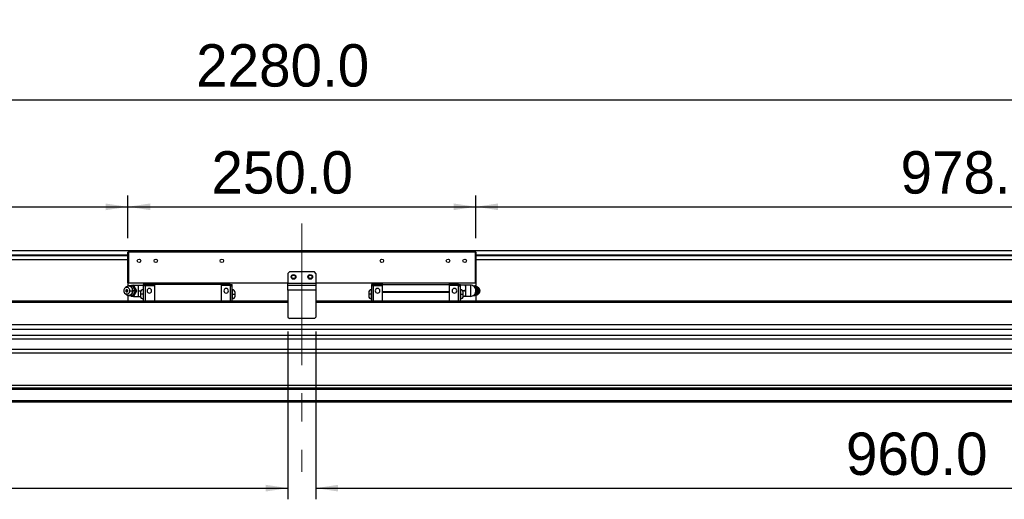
# Model space of a CAD drawing. Header units: millimetres. Extents: x 40 to 3320, y 40 to 2336.
# Tile 5 of 8: x 1153 to 1860, y 1128 to 1473. Entities that reach past the tile are written whole.
import ezdxf

# ---------------------------------------------------------------- set-up
doc = ezdxf.new("R2010")
doc.units = ezdxf.units.MM
doc.header["$LTSCALE"] = 8
doc.linetypes.add('CENTERX2', pattern=[20.32, 12.7, -2.54, 2.54, -2.54])
doc.layers.add('DIMNS', color=7, linetype='Continuous')
doc.styles.add('SLDTEXTSTYLE0', font='Gothic.ttf', dxfattribs={"width": 0.913})
doc.styles.add('SLDTEXTSTYLE7', font='txt')
doc.dimstyles.new('SLDDIMSTYLE3', dxfattribs={"dimtxt": 30.4, "dimasz": 16, "dimexe": 0, "dimexo": 0.0625, "dimgap": 7.6, "dimtad": 2, "dimdec": 1, "dimrnd": 1e-09, "dimzin": 4, "dimdsep": 46, "dimtxsty": 'SLDTEXTSTYLE7', "dimsah": 1, "dimcen": 0.09, "dimadec": 0, "dimazin": 1, "dimtfac": 1, "dimtdec": 1, "dimtofl": 0, "dimtmove": 0, "dimatfit": 3, "dimfxl": 0, "dimfrac": 2, "dimtolj": 1, "dimtzin": 12, "dimarcsym": 0})

# ---------------------------------------------------------------- blocks, each defined once
blk = doc.blocks.new('SW_NOTE_7')
at = {"layer": 'DIMNS', "color": 0, "insert": (-429.63, 12.02), "char_height": 25.4, "attachment_point": 2, "style": 'SLDTEXTSTYLE0'}
blk.add_mtext('steel belt protection belt shall be greater than 2mm', dxfattribs=at)
blk = doc.blocks.new('_D_13')
at = {"layer": 'DIMNS'}
for p, q in [((215.32, 1285.83), (215.32, 1423.31)), ((2495.32, 1285.83), (2495.32, 1423.31)), ((215.32, 1415.31), (2495.32, 1415.31))]:
    blk.add_line(p, q, dxfattribs=at)
for points in [[(215.32, 1415.31), (231.32, 1412.91), (231.32, 1417.71)], [(2495.32, 1415.31), (2479.32, 1417.71), (2479.32, 1412.91)]]:
    blk.add_solid(points, dxfattribs=at)
at = {"layer": 'DIMNS', "insert": (1279.35, 1455.2), "char_height": 30.4, "attachment_point": 1, "style": 'SLDTEXTSTYLE7'}
blk.add_mtext('2280.0', dxfattribs=at)
blk = doc.blocks.new('_D_14')
at = {"layer": 'DIMNS'}
for p, q in [((252.32, 1306.33), (252.32, 1346.43)), ((1230.32, 1316.03), (1230.32, 1346.43)), ((252.32, 1338.43), (1230.32, 1338.43))]:
    blk.add_line(p, q, dxfattribs=at)
for points in [[(252.32, 1338.43), (268.32, 1336.03), (268.32, 1340.83)], [(1230.32, 1338.43), (1214.32, 1340.83), (1214.32, 1336.03)]]:
    blk.add_solid(points, dxfattribs=at)
at = {"layer": 'DIMNS', "char_height": 30.4, "attachment_point": 1, "style": 'SLDTEXTSTYLE7'}
for s, insert in [('=T/2+18mm', (598.1, 1378.31)), ('978.0', (501.24, 1378.31))]:
    blk.add_mtext(s, dxfattribs=dict(at, insert=insert))
blk = doc.blocks.new('_D_15')
at = {"layer": 'DIMNS'}
for p, q in [((1230.32, 1316.03), (1230.32, 1346.47)), ((1480.32, 1316.03), (1480.32, 1346.47)), ((1230.32, 1338.47), (1480.32, 1338.47))]:
    blk.add_line(p, q, dxfattribs=at)
for points in [[(1230.32, 1338.47), (1246.32, 1336.07), (1246.32, 1340.87)], [(1480.32, 1338.47), (1464.32, 1340.87), (1464.32, 1336.07)]]:
    blk.add_solid(points, dxfattribs=at)
at = {"layer": 'DIMNS', "insert": (1290.32, 1378.36), "char_height": 30.4, "attachment_point": 1, "style": 'SLDTEXTSTYLE7'}
blk.add_mtext('250.0', dxfattribs=at)
blk = doc.blocks.new('_D_16')
at = {"layer": 'DIMNS'}
for p, q in [((1480.32, 1316.03), (1480.32, 1346.47)), ((2458.32, 1306.33), (2458.32, 1346.47)), ((1480.32, 1338.47), (2458.32, 1338.47))]:
    blk.add_line(p, q, dxfattribs=at)
for points in [[(1480.32, 1338.47), (1496.32, 1336.07), (1496.32, 1340.87)], [(2458.32, 1338.47), (2442.32, 1340.87), (2442.32, 1336.07)]]:
    blk.add_solid(points, dxfattribs=at)
at = {"layer": 'DIMNS', "char_height": 30.4, "attachment_point": 1, "style": 'SLDTEXTSTYLE7'}
for s, insert in [('=T/2+18mm', (1882.36, 1378.36)), ('978.0', (1785.5, 1378.36))]:
    blk.add_mtext(s, dxfattribs=dict(at, insert=insert))
blk = doc.blocks.new('_D_17')
at = {"layer": 'DIMNS'}
for p, q in [((1345.32, 1249.01), (1345.32, 1128.44)), ((385.32, 1242.01), (385.32, 1128.44)), ((385.32, 1136.44), (1345.32, 1136.44))]:
    blk.add_line(p, q, dxfattribs=at)
for points in [[(385.32, 1136.44), (401.32, 1134.04), (401.32, 1138.84)], [(1345.32, 1136.44), (1329.32, 1138.84), (1329.32, 1134.04)]]:
    blk.add_solid(points, dxfattribs=at)
at = {"layer": 'DIMNS', "insert": (780.57, 1176.33), "char_height": 30.4, "attachment_point": 1, "style": 'SLDTEXTSTYLE7'}
blk.add_mtext('960.0', dxfattribs=at)
blk = doc.blocks.new('_D_18')
at = {"layer": 'DIMNS'}
for p, q in [((1365.32, 1249.01), (1365.32, 1128.44)), ((2325.32, 1242.01), (2325.32, 1128.44)), ((1365.32, 1136.44), (2325.32, 1136.44))]:
    blk.add_line(p, q, dxfattribs=at)
for points in [[(1365.32, 1136.44), (1381.32, 1134.04), (1381.32, 1138.84)], [(2325.32, 1136.44), (2309.32, 1138.84), (2309.32, 1134.04)]]:
    blk.add_solid(points, dxfattribs=at)
at = {"layer": 'DIMNS', "insert": (1746.27, 1176.33), "char_height": 30.4, "attachment_point": 1, "style": 'SLDTEXTSTYLE7'}
blk.add_mtext('960.0', dxfattribs=at)

msp = doc.modelspace()

# ---------------------------------------------------------------- linework, layer by layer
at = {"color": 7, "linetype": 'Continuous', "lineweight": 25}
for p, q in [((248.32285, 1307.0158285), (2462.3228367, 1307.0158285)), ((1230.622841, 1306.165829), (1230.3228433, 1305.8658239)), ((1230.622841, 1305.8658239), (1230.3228433, 1305.8658239)), ((1230.3228433, 1283.9658257), (1230.3228433, 1305.8658239)), ((1230.622841, 1306.165829), (1480.0228457, 1306.165829)), ((1230.622841, 1306.165829), (1230.622841, 1305.8658239)), ((1230.622841, 1305.8658239), (1230.622841, 1283.9658257)), ((1480.0228457, 1305.8658239), (1230.622841, 1305.8658239)), ((1480.0228457, 1306.165829), (1480.0228457, 1305.8658239)), ((1480.3228433, 1305.8658239), (1480.0228457, 1306.165829)), ((1480.3228433, 1305.8658239), (1480.0228457, 1305.8658239)), ((1480.0228457, 1283.9658257), (1480.0228457, 1305.8658239)), ((1480.3228433, 1305.8658239), (1480.3228433, 1283.9658257)), ((248.32285, 1300.5158302), (1230.3228433, 1300.5158302)), ((1480.3228433, 1300.5158302), (2462.3228367, 1300.5158302)), ((1346.3228437, 1291.6658294), (1345.3228436, 1290.6658348)), ((1345.3228436, 1290.6658348), (1345.3228436, 1283.6658356)), ((1364.3228429, 1291.6658294), (1346.3228437, 1291.6658294)), ((1365.3228431, 1290.6658348), (1364.3228429, 1291.6658294)), ((1365.3228431, 1290.6658348), (1365.3228431, 1283.6658356)), ((1230.3228433, 1283.9658257), (1230.622841, 1283.6658281)), ((1230.622841, 1283.9658257), (1230.3228433, 1283.9658257)), ((1230.3228433, 1283.9658257), (1230.3228433, 1281.6658241)), ((1232.2602178, 1281.6658241), (1230.4568197, 1281.6658241)), ((1230.622841, 1283.9658257), (1345.3228436, 1283.9658257)), ((1230.622841, 1283.9658257), (1230.622841, 1283.6658281)), ((1345.3228436, 1283.6658281), (1230.622841, 1283.6658281)), ((1234.1769989, 1281.6658241), (1232.2602178, 1281.6658241)), ((1234.1769989, 1281.6658241), (1234.8841558, 1281.6658241)), ((1234.1769989, 1281.6658241), (1235.0503559, 1279.9158242)), ((1234.2228423, 1282.1658251), (1237.6478369, 1282.1658251)), ((1235.8708884, 1279.9158242), (1234.8841558, 1281.6658241)), ((1237.8228436, 1280.1658285), (1237.9886489, 1282.1658251)), ((1237.8228436, 1280.1658285), (1237.8228436, 1282.1658251)), ((1237.9886489, 1282.1658251), (1241.3228433, 1282.1658251)), ((1242.8228463, 1282.7658278), (1241.3228433, 1282.7658278)), ((1241.3228433, 1282.7658278), (1241.3228433, 1281.8258253)), ((1242.8228463, 1281.8258253), (1241.3228433, 1281.8258253)), ((1241.3228433, 1281.8258253), (1241.3228433, 1270.6658316)), ((1242.8228463, 1282.8658295), (1242.8228463, 1281.9158283)), ((1242.8228463, 1282.8658295), (1249.3228446, 1282.8658295)), ((1242.8228463, 1281.9158283), (1242.8228463, 1270.6658241)), ((1242.8228463, 1281.9158283), (1249.3228446, 1281.9158283)), ((1249.3228446, 1283.6658281), (1249.3228446, 1282.6658261)), ((1297.322845, 1282.6658261), (1249.3228446, 1282.6658261)), ((1249.3228446, 1282.6658261), (1249.3228446, 1270.6658316)), ((1297.322845, 1283.6658281), (1297.322845, 1282.6658261)), ((1303.8228433, 1282.8658295), (1297.322845, 1282.8658295)), ((1297.322845, 1282.6658261), (1297.322845, 1270.6658316)), ((1303.8228433, 1281.9158283), (1297.322845, 1281.9158283)), ((1303.8228433, 1282.8658295), (1303.8228433, 1281.9158283)), ((1303.8228433, 1282.7658278), (1305.3228426, 1282.7658278)), ((1303.8228433, 1281.9158283), (1303.8228433, 1270.6658241)), ((1303.8228433, 1281.8258253), (1305.3228426, 1281.8258253)), ((1305.3228426, 1281.8258253), (1305.3228426, 1282.7658278)), ((1305.3228426, 1270.6658241), (1305.3228426, 1281.8258253)), ((1345.3228436, 1283.6658356), (1365.3228431, 1283.6658356)), ((1345.3228436, 1282.1658325), (1345.3228436, 1283.6658356)), ((1345.3228436, 1278.6658329), (1345.3228436, 1282.1658325)), ((1345.3228436, 1282.1658325), (1365.3228431, 1282.1658325)), ((1365.3228431, 1283.9658257), (1480.0228457, 1283.9658257)), ((1365.3228431, 1283.6658356), (1365.3228431, 1282.1658325)), ((1480.0228457, 1283.6658281), (1365.3228431, 1283.6658281)), ((1365.3228431, 1282.1658325), (1365.3228431, 1278.6658329)), ((1406.8228434, 1282.7658278), (1405.3228441, 1282.7658278)), ((1405.3228441, 1282.7658278), (1405.3228441, 1281.8258253)), ((1406.8228434, 1281.8258253), (1405.3228441, 1281.8258253)), ((1405.3228441, 1281.8258253), (1405.3228441, 1270.6658316)), ((1406.8228434, 1281.9158283), (1406.8228434, 1282.8658295)), ((1406.8228434, 1282.8658295), (1413.3228417, 1282.8658295)), ((1406.8228434, 1270.6658241), (1406.8228434, 1281.9158283)), ((1406.8228434, 1281.9158283), (1413.3228417, 1281.9158283)), ((1413.3228417, 1282.6658261), (1413.3228417, 1283.6658281)), ((1413.3228417, 1277.6658308), (1413.3228417, 1282.6658261)), ((1413.3228417, 1282.6658261), (1461.3228421, 1282.6658261)), ((1461.3228421, 1282.6658261), (1461.3228421, 1283.6658281)), ((1467.8228404, 1282.8658295), (1461.3228421, 1282.8658295)), ((1461.3228421, 1277.6658308), (1461.3228421, 1282.6658261)), ((1467.8228404, 1281.9158283), (1461.3228421, 1281.9158283)), ((1467.8228404, 1281.9158283), (1467.8228404, 1282.8658295)), ((1467.8228404, 1282.7658278), (1469.3228434, 1282.7658278)), ((1467.8228404, 1270.6658241), (1467.8228404, 1281.9158283)), ((1467.8228404, 1281.8258253), (1469.3228434, 1281.8258253)), ((1469.3228434, 1281.8258253), (1469.3228434, 1282.7658278)), ((1472.6570378, 1282.1658251), (1469.3228434, 1282.1658251)), ((1469.3228434, 1270.6658241), (1469.3228434, 1281.8258253)), ((1472.6570378, 1282.1658251), (1472.822843, 1280.1658285)), ((1472.822843, 1282.1658251), (1472.822843, 1280.1658285)), ((1476.4228444, 1282.1658251), (1472.9978497, 1282.1658251)), ((1478.2259668, 1281.6658241), (1479.48171, 1281.6658241)), ((1479.48171, 1281.6658241), (1480.3550596, 1279.9158242)), ((1480.188867, 1281.6658241), (1479.48171, 1281.6658241)), ((1480.0228457, 1283.9658257), (1480.0228457, 1283.6658281)), ((1480.3228433, 1283.9658257), (1480.0228457, 1283.9658257)), ((1480.3228433, 1283.9658257), (1480.0228457, 1283.6658281)), ((1481.1755921, 1279.9158242), (1480.188867, 1281.6658241)), ((1480.3228433, 1283.9658257), (1480.3228433, 1281.4282176)), ((1228.510877, 1280.4535103), (1227.9279883, 1279.7960412)), ((1227.9279883, 1276.535615), (1228.510877, 1275.8781385)), ((1229.8568989, 1275.0085962), (1230.3228433, 1274.9300075)), ((1230.3228433, 1274.6658248), (1230.3228433, 1270.6658316)), ((1232.2602178, 1274.6658248), (1230.4568197, 1274.6658248)), ((1231.649218, 1278.1658244), (1233.732907, 1278.1658244)), ((1234.1769989, 1274.6658248), (1232.2602178, 1274.6658248)), ((1235.0503559, 1276.4158246), (1234.1769989, 1274.6658248)), ((1234.1769989, 1274.6658248), (1234.8841558, 1274.6658248)), ((1234.2228423, 1274.1658238), (1237.6478369, 1274.1658238)), ((1234.8841558, 1274.6658248), (1235.8708884, 1276.4158246)), ((1235.0503559, 1279.9158242), (1236.037081, 1278.1658244)), ((1236.037081, 1278.1658244), (1235.0503559, 1276.4158246)), ((1236.7442454, 1278.1658244), (1235.8708884, 1279.9158242)), ((1235.8708884, 1276.4158246), (1236.7442454, 1278.1658244)), ((1236.037081, 1278.1658244), (1236.7442454, 1278.1658244)), ((1237.9886489, 1278.1658244), (1237.8228436, 1280.1658285)), ((1237.8228436, 1276.1658278), (1237.8228436, 1280.1658285)), ((1237.8228436, 1276.1658278), (1237.9886489, 1278.1658244)), ((1237.9886489, 1274.1658238), (1237.8228436, 1276.1658278)), ((1237.8228436, 1274.1658238), (1237.8228436, 1276.1658278)), ((1237.9886489, 1278.1658244), (1239.7103961, 1278.1658244)), ((1237.9886489, 1274.1658238), (1239.3287773, 1274.1658238)), ((1239.3228467, 1277.0158273), (1239.3228467, 1275.6658268)), ((1239.3228467, 1275.6658268), (1239.3228467, 1274.3158263)), ((1241.3228433, 1278.9158297), (1241.2228416, 1278.9158297)), ((1241.3228433, 1275.6658268), (1241.2228416, 1275.6658268)), ((1305.4228443, 1278.9158297), (1305.3228426, 1278.9158297)), ((1305.3228426, 1275.6658268), (1305.4228443, 1275.6658268)), ((1307.3228429, 1275.6658268), (1307.3228429, 1277.0158273)), ((1307.3228429, 1274.3158263), (1307.3228429, 1275.6658268)), ((1365.3228431, 1278.6658329), (1345.3228436, 1278.6658329)), ((1345.3228436, 1278.6658329), (1345.3228436, 1259.1658306)), ((1365.3228431, 1278.6658329), (1365.3228431, 1259.1658306)), ((1403.3228438, 1277.0158273), (1403.3228438, 1275.6658268)), ((1403.3228438, 1275.6658268), (1403.3228438, 1274.3158263)), ((1405.3228441, 1278.9158297), (1405.2228424, 1278.9158297)), ((1405.3228441, 1275.6658268), (1405.2228424, 1275.6658268)), ((1413.3228417, 1277.2658241), (1413.3228417, 1277.6658308)), ((1413.3228417, 1277.6658308), (1461.3228421, 1277.6658308)), ((1413.3228417, 1277.2658241), (1461.3228421, 1277.2658241)), ((1413.3228417, 1270.6658316), (1413.3228417, 1277.2658241)), ((1461.3228421, 1277.2658241), (1461.3228421, 1277.6658308)), ((1461.3228421, 1270.6658316), (1461.3228421, 1277.2658241)), ((1469.4228451, 1278.9158297), (1469.3228434, 1278.9158297)), ((1469.3228434, 1275.6658268), (1469.4228451, 1275.6658268)), ((1472.6570378, 1278.1658244), (1470.9352906, 1278.1658244)), ((1472.6570378, 1274.1658238), (1471.3169093, 1274.1658238)), ((1471.32284, 1275.6658268), (1471.32284, 1277.0158273)), ((1471.32284, 1274.3158263), (1471.32284, 1275.6658268)), ((1472.822843, 1280.1658285), (1472.6570378, 1278.1658244)), ((1472.6570378, 1278.1658244), (1472.822843, 1276.1658278)), ((1472.822843, 1276.1658278), (1472.6570378, 1274.1658238)), ((1472.822843, 1280.1658285), (1472.822843, 1276.1658278)), ((1472.822843, 1276.1658278), (1472.822843, 1274.1658238)), ((1476.4228444, 1274.1658238), (1472.9978497, 1274.1658238)), ((1478.348365, 1274.6658248), (1479.48171, 1274.6658248)), ((1480.3550596, 1276.4158246), (1479.48171, 1274.6658248)), ((1480.188867, 1274.6658248), (1479.48171, 1274.6658248)), ((1480.188867, 1274.6658248), (1481.1755921, 1276.4158246)), ((1480.3228433, 1274.9034387), (1480.3228433, 1270.6658316)), ((1480.3550596, 1279.9158242), (1481.3417996, 1278.1658244)), ((1481.3417996, 1278.1658244), (1480.3550596, 1276.4158246)), ((1482.0489491, 1278.1658244), (1481.1755921, 1279.9158242)), ((1481.1755921, 1276.4158246), (1482.0489491, 1278.1658244)), ((1482.0489491, 1278.1658244), (1481.3417996, 1278.1658244)), ((1482.7176984, 1279.7960412), (1482.1348096, 1280.4535103)), ((1482.1348096, 1275.8781385), (1482.7176984, 1276.535615)), ((1483.3228494, 1278.1658244), (1482.983997, 1278.1658244)), ((1230.3228433, 1270.6670833), (227.3228224, 1270.6670833)), ((1345.3228436, 1270.6658316), (227.3228224, 1270.6658316)), ((1241.2228416, 1272.4158239), (1241.3228433, 1272.4158239)), ((1305.3228426, 1272.4158239), (1305.4228443, 1272.4158239)), ((2483.3228643, 1270.6658316), (1365.3228431, 1270.6658316)), ((1405.2228424, 1272.4158239), (1405.3228441, 1272.4158239)), ((1469.3228434, 1272.4158239), (1469.4228451, 1272.4158239)), ((2483.3228643, 1270.6670833), (1480.3228433, 1270.6670833)), ((2277.8228576, 1253.66272), (432.822829, 1253.66272)), ((1345.3228436, 1259.1658306), (1346.3228437, 1258.1658323)), ((1364.3228429, 1258.1658323), (1346.3228437, 1258.1658323)), ((1364.3228429, 1258.1658323), (1365.3228431, 1259.1658306)), ((2483.3228643, 1246.0019809), (227.3228224, 1246.0019809)), ((2277.8228576, 1250.2627221), (432.822829, 1250.2627221)), ((2483.3228643, 1243.4039038), (227.3228224, 1243.4039038)), ((2483.3228643, 1235.8983491), (227.3228224, 1235.8983491)), ((2483.3228643, 1233.3002758), (227.3228224, 1233.3002758)), ((2483.3228643, 1210.1658272), (227.3228224, 1210.1658272)), ((2483.3228643, 1208.1658269), (227.3228224, 1208.1658269)), ((2483.3228643, 1207.1658277), (227.3228224, 1207.1658277)), ((2483.3228643, 1199.1658272), (227.3228224, 1199.1658272)), ((2483.3228643, 1198.1658272), (227.3228224, 1198.1658272))]:
    msp.add_line(p, q, dxfattribs=at)
at = {"color": 8, "linetype": 'Continuous', "lineweight": 25}
for p, q in [((248.32285, 1304.0158299), (1230.3228433, 1304.0158299)), ((248.32285, 1303.5158288), (1230.3228433, 1303.5158288)), ((1480.3228433, 1304.0158299), (2462.3228367, 1304.0158299)), ((1480.3228433, 1303.5158288), (2462.3228367, 1303.5158288)), ((1241.2228416, 1278.9158297), (1241.2228416, 1275.6658268)), ((1241.2228416, 1275.6658268), (1241.2228416, 1272.4158239)), ((1305.4228443, 1275.6658268), (1305.4228443, 1278.9158297)), ((1305.4228443, 1272.4158239), (1305.4228443, 1275.6658268)), ((1405.2228424, 1278.9158297), (1405.2228424, 1275.6658268)), ((1405.2228424, 1275.6658268), (1405.2228424, 1272.4158239)), ((1469.4228451, 1275.6658268), (1469.4228451, 1278.9158297)), ((1469.4228451, 1272.4158239), (1469.4228451, 1275.6658268)), ((1345.3228436, 1269.6658295), (227.3228224, 1269.6658295)), ((2483.3228643, 1269.6658295), (1365.3228431, 1269.6658295))]:
    msp.add_line(p, q, dxfattribs=at)
at = {"color": 7, "linetype": 'Continuous', "lineweight": 25, "flags": 128}
for points in [[(1234.2215682, 1282.1658251), (1232.9854946, 1281.9696364), (1232.3454673, 1281.6978913)], [(1232.210217, 1274.7090456), (1232.9885791, 1274.3610141), (1234.2248092, 1274.1658312)], [(1483.3228494, 1278.1658244), (1483.1581767, 1279.0651318), (1482.7176984, 1279.7960412)], [(1482.7176984, 1276.535615), (1483.1581767, 1277.2665244), (1483.3228494, 1278.1658244)]]:
    msp.add_lwpolyline(points, dxfattribs=at)
at = {"color": 7, "linetype": 'Continuous', "lineweight": 25}
for centre, radius in [((1238.3228433, 1299.6658272), 1.25), ((1250.3228433, 1299.6658272), 1.25), ((1297.8228433, 1299.6658272), 1.25), ((1412.8228433, 1299.6658272), 1.25), ((1460.3228433, 1299.6658272), 1.25), ((1472.3228433, 1299.6658272), 1.25), ((1349.3228433, 1288.1658322), 1.7), ((1349.3228433, 1288.1658272), 1.25), ((1361.3228433, 1288.1658322), 1.7), ((1361.3228433, 1288.1658272), 1.25)]:
    msp.add_circle(centre, radius, dxfattribs=at)
for centre, radius, start, end in [((1230.712239, 1278.3745649), 3.0278719, 356.04691166, 136.6382099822), ((1232.2627523, 1278.6714167), 2.9944084, 90.0484947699, 110.9250601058), ((1232.2054591, 1278.4792697), 3.1870248, 26.7918756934, 89.0155082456), ((1476.4228433, 1278.1658272), 4, 0, 90.0182461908), ((1477.4240102, 1278.397453), 3.300985, 27.385507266, 66.3997353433), ((1479.0681028, 1278.2082223), 3.0560039, 359.2050731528, 56.4134379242), ((1479.7172585, 1278.2509294), 3.2678469, 358.5076691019, 68.8674351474), ((1229.4860276, 1278.3101848), 2.168002, 356.1820306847, 183.8179693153), ((1229.4860276, 1278.0214709), 2.1680015, 176.1822121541, 3.8177878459), ((1230.7322814, 1277.9113337), 3.0113983, 222.467078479, 4.8477998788), ((1229.4860314, 1278.2167595), 0.7649426, 356.1820338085, 183.8179661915), ((1229.4860314, 1278.1148916), 0.7649425, 176.182205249, 3.817794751), ((1232.2629562, 1277.6617587), 2.9959352, 248.3850029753, 269.9476296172), ((1232.2054396, 1277.8524101), 3.1870562, 270.984831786, 333.2077842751), ((1231.7479227, 1278.1730538), 3.7340748, 359.8890718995, 27.8216474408), ((1231.747851, 1278.1586127), 3.7341464, 332.1786257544, 0.1106549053), ((1241.2228433, 1277.0158272), 1.9, 90, 180), ((1241.2228433, 1274.3158272), 1.9, 180, 270), ((1245.7228433, 1278.1658272), 1.65, 0, 180), ((1245.7228433, 1278.1658272), 1.65, 180, 0), ((1300.9228433, 1278.1658272), 1.65, 0, 180), ((1300.9228433, 1278.1658272), 1.65, 180, 0), ((1305.4228433, 1277.0158272), 1.9, 0, 90), ((1305.4228433, 1274.3158272), 1.9, 270, 360), ((1405.2228433, 1277.0158272), 1.9, 90, 180), ((1405.2228433, 1274.3158272), 1.9, 180, 270), ((1409.7228433, 1278.1658272), 1.65, 0, 180), ((1409.7228433, 1278.1658272), 1.65, 180, 0), ((1464.9228433, 1278.1658272), 1.65, 0, 180), ((1464.9228433, 1278.1658272), 1.65, 180, 0), ((1469.4228433, 1277.0158272), 1.9, 0, 90), ((1469.4228433, 1274.3158272), 1.9, 270, 360), ((1476.4228433, 1278.1658272), 4, 270.0281472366, 0), ((1477.4237227, 1277.934503), 3.3013816, 293.6027029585, 332.6120544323), ((1477.0300049, 1278.1658244), 3.7574578, 332.2418509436, 27.7581490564), ((1479.1073618, 1278.1031417), 3.017102, 302.6427886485, 1.1904508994), ((1479.7176882, 1278.0805759), 3.2674211, 291.0413976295, 1.4950420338)]:
    msp.add_arc(centre, radius, start, end, dxfattribs=at)
for points, knots in [([(1234.0362425, 1278.1662118), (1234.0258608, 1278.4448136), (1234.0023956, 1279.0745257), (1233.5868359, 1279.9886229), (1232.8907358, 1280.7905256), (1231.9668984, 1281.3306256), (1230.9509635, 1281.5172614), (1230.1862328, 1281.4841916), (1229.834006, 1281.3126366), (1229.7840919, 1281.2883255)], [0, 0, 0, 0, 0.1339564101, 0.302776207, 0.4733581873, 0.6432110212, 0.810065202, 0.9730842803, 1, 1, 1, 1]), ([(1476.4228444, 1282.1658251), (1476.4228444, 1282.1056983), (1476.4228444, 1281.9854448), (1476.4228444, 1281.0604485), (1476.4228444, 1279.7382709), (1476.4228444, 1278.1658265), (1476.4228444, 1276.5933823), (1476.4228444, 1275.2712008), (1476.4228444, 1274.3462041), (1476.4228444, 1274.2259505), (1476.4228444, 1274.1658238)], [0, 0, 0, 0, 0.1249999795, 0.2500000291, 0.3749998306, 0.5000000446, 0.6249996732, 0.7499999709, 0.8750000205, 1, 1, 1, 1]), ([(1480.9019323, 1281.2893313), (1480.8887201, 1281.2966251), (1480.7154712, 1281.3922667), (1480.5113749, 1281.3971437), (1480.3228433, 1281.4016488)], [0, 0, 0, 0, 0.0762611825, 1, 1, 1, 1]), ([(1229.3883468, 1278.1658244), (1229.2569938, 1278.1658244), (1228.9942849, 1278.1658244), (1228.8132866, 1278.1658244), (1228.7227864, 1278.1658244)], [0, 0, 0, 0, 0.4999942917, 1, 1, 1, 1]), ([(1229.3883468, 1278.1658244), (1229.5283719, 1278.1658244), (1229.8084275, 1278.1658244), (1230.1023248, 1278.1658244), (1230.2492763, 1278.1658244)], [0, 0, 0, 0, 0.499990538, 1, 1, 1, 1]), ([(1230.6368108, 1274.8770562), (1230.6900747, 1274.8669778), (1231.0728466, 1274.7945515), (1231.8018, 1274.9697799), (1232.6954999, 1275.3977309), (1233.418747, 1276.099125), (1233.8813695, 1276.9762241), (1234.0903539, 1277.7038365), (1234.0438171, 1278.1014878), (1234.0362425, 1278.1662118)], [0, 0, 0, 0, 0.0305926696, 0.2198488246, 0.4055915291, 0.5898615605, 0.7751122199, 0.9633959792, 1, 1, 1, 1]), ([(1234.0449075, 1278.1658244), (1234.0528064, 1278.1658244), (1234.0686043, 1278.1658244), (1233.844806, 1278.1658244), (1233.732907, 1278.1658244)], [0, 0, 0, 0, 0.5000004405, 1, 1, 1, 1]), ([(1235.4819904, 1278.1658244), (1235.1556512, 1278.1658244), (1234.5029727, 1278.1658244), (1234.197596, 1278.1658244), (1234.0449075, 1278.1658244)], [0, 0, 0, 0, 0.4999998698, 1, 1, 1, 1]), ([(1241.2228416, 1275.6658268), (1240.9838296, 1275.6658268), (1240.616153, 1275.6658268), (1240.173798, 1275.6658268), (1239.8694075, 1275.6658268), (1239.624193, 1275.6658268), (1239.3872603, 1275.6658268), (1239.3482231, 1275.6658268), (1239.3228467, 1275.6658268)], [0, 0, 0, 0, 0.2394563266, 0.3683600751, 0.5000004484, 0.6316392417, 0.7605441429, 1, 1, 1, 1]), ([(1305.4228443, 1275.6658268), (1305.6618563, 1275.6658268), (1306.0295328, 1275.6658268), (1306.4718879, 1275.6658268), (1306.776278, 1275.6658268), (1307.0214938, 1275.6658268), (1307.2584192, 1275.6658268), (1307.2974625, 1275.6658268), (1307.3228429, 1275.6658268)], [0, 0, 0, 0, 0.23945635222, 0.36836011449, 0.5000005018, 0.63163930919, 0.76054364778, 1, 1, 1, 1]), ([(1405.2228424, 1275.6658268), (1404.9838304, 1275.6658268), (1404.6161539, 1275.6658268), (1404.1737987, 1275.6658268), (1403.8694086, 1275.6658268), (1403.6241929, 1275.6658268), (1403.3872675, 1275.6658268), (1403.3482242, 1275.6658268), (1403.3228438, 1275.6658268)], [0, 0, 0, 0, 0.23945635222, 0.36836011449, 0.5000005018, 0.63163930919, 0.76054364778, 1, 1, 1, 1]), ([(1469.4228451, 1275.6658268), (1469.6618571, 1275.6658268), (1470.0295337, 1275.6658268), (1470.4718886, 1275.6658268), (1470.7762792, 1275.6658268), (1471.0214937, 1275.6658268), (1471.2584264, 1275.6658268), (1471.2974636, 1275.6658268), (1471.32284, 1275.6658268)], [0, 0, 0, 0, 0.2394563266, 0.3683600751, 0.5000004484, 0.6316392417, 0.7605441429, 1, 1, 1, 1]), ([(1480.3228433, 1274.9264312), (1480.455801, 1274.9291835), (1480.6566197, 1274.9333406), (1480.8324219, 1275.026014), (1480.8918293, 1275.0573304)], [0, 0, 0, 0, 0.6620780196, 1, 1, 1, 1]), ([(1482.1238126, 1278.1658244), (1482.3177662, 1278.1658244), (1482.705674, 1278.1658244), (1482.8912226, 1278.1658244), (1482.983997, 1278.1658244)], [0, 0, 0, 0, 0.4999991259, 1, 1, 1, 1])]:
    msp.add_open_spline(points, degree=3, knots=knots, dxfattribs=at)
at = {"color": 8, "linetype": 'Continuous', "lineweight": 25}
for points, knots in [([(1234.2228423, 1281.6658241), (1234.2228423, 1281.6954135), (1234.2228423, 1281.8942226), (1234.2228423, 1282.0958391), (1234.2228423, 1282.1424964), (1234.2228423, 1282.1658251)], [0, 0, 0, 0, 0.0803997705, 0.5402003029, 1, 1, 1, 1]), ([(1234.2228423, 1274.1658238), (1234.2228423, 1274.1891564), (1234.2228423, 1274.2358217), (1234.2228423, 1274.4374263), (1234.2228423, 1274.6362353), (1234.2228423, 1274.6658248)], [0, 0, 0, 0, 0.4598005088, 0.9196001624, 1, 1, 1, 1])]:
    msp.add_open_spline(points, degree=3, knots=knots, dxfattribs=at)
at = {"layer": 'DIMNS', "linetype": 'CENTERX2', "lineweight": 18}
msp.add_line((1355.3228433, 1326.4658272), (1355.3228433, 1148.1658272), dxfattribs=at)

# ---------------------------------------------------------------- block references
at = {"layer": 'DIMNS'}
msp.add_blockref('SW_NOTE_7', (2682.812715, 1458.6026495), dxfattribs=at)

# ---------------------------------------------------------------- dimensions: what is measured, and where the dimension line sits
for base, p1, p2, picture, middle in [((2495.3228433, 1415.3142747), (215.3228433, 1275.6658272), (2495.3228433, 1275.6658272), '_D_13', (1338.752913, 1415.3142747)), ((1480.3228433, 1338.470412), (1230.3228433, 1305.8658272), (1480.3228433, 1305.8658272), '_D_15', (1338.752913, 1338.470412)), ((1345.3228433, 1136.4382488), (385.3228433, 1252.1658322), (1345.3228433, 1259.1658322), '_D_17', (828.9963979, 1136.4382488)), ((2325.3228433, 1136.4382488), (1365.3228433, 1259.1658322), (2325.3228433, 1252.1658322), '_D_18', (1794.6986161, 1136.4382488))]:
    dim = msp.add_linear_dim(base=base, p1=p1, p2=p2, angle=0, dimstyle='SLDDIMSTYLE3', dxfattribs=at)
    dim.commit()
    dim.dimension.update_dxf_attribs({"geometry": picture, "text_midpoint": middle, "dimtype": 160})
for base, p1, p2, picture, middle in [((1230.3228433, 1338.4251792), (252.3228433, 1296.1658272), (1230.3228433, 1305.8658272), '_D_14', (664.1986258, 1338.4251792)), ((2458.3228433, 1338.470412), (1480.3228433, 1305.8658272), (2458.3228433, 1296.1658272), '_D_16', (1948.4578186, 1338.470412))]:
    dim = msp.add_linear_dim(base=base, p1=p1, p2=p2, angle=0, text='<>=T/2+18mm', dimstyle='SLDDIMSTYLE3', dxfattribs=at)
    dim.commit()
    dim.dimension.update_dxf_attribs({"geometry": picture, "text_midpoint": middle, "dimtype": 160})

doc.saveas('drawing.dxf')
